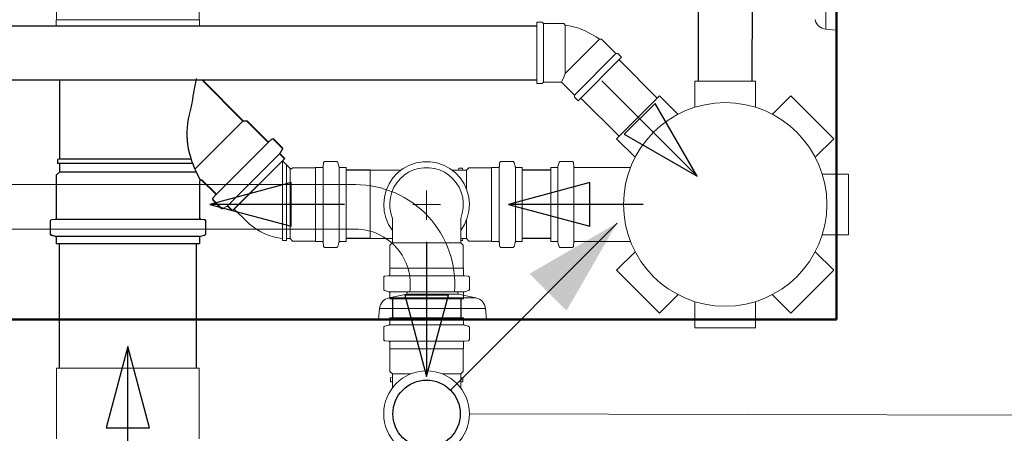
# Model space of a CAD drawing. Header units: millimetres. Extents: x 567 to 934, y -1 to 364.
# Tile 116 of 256: x 612.946 to 614.408, y 106.405 to 107.019. Entities that reach past the tile are written whole.
import ezdxf

# ---------------------------------------------------------------- set-up
doc = ezdxf.new("R2010")
doc.units = ezdxf.units.MM
doc.header["$MEASUREMENT"] = 0
for name, color, linetype, lineweight in [('A-WALL', 7, 'Continuous', 25), ('CV-Condutos', 14, 'Continuous', 25), ('CV-Indicação coluna', 14, 'Continuous', 13), ('CV-Sentido conduto', 14, 'Continuous', 30), ('Peças hidrossanitárias', 7, 'Continuous', 13), ('Simbolos', 14, 'Continuous', 20), ('Simbolos_int', 14, 'Continuous', 15), ('TQ-Condutos', 14, 'Continuous', 25), ('TQ-Sentido conduto', 14, 'Continuous', 30)]:
    doc.layers.add(name, color=color, linetype=linetype, lineweight=lineweight)

msp = doc.modelspace()

# ---------------------------------------------------------------- hatches: boundary and pattern name
at = {"layer": 'CV-Condutos', "linetype": 'Continuous'}
msp.add_hatch(color=11, dxfattribs=at).paths.add_polyline_path([(613.833, 106.717), (613.7031, 106.642), (613.758, 106.5871)])

# ---------------------------------------------------------------- linework, layer by layer
at = {"layer": 'A-WALL', "color": 8, "lineweight": 50}
for p, q in [((614.1591, 108.2342), (614.1591, 106.5742)), ((614.1591, 106.5742), (610.5591, 106.5742))]:
    msp.add_line(p, q, dxfattribs=at)
at = {"layer": 'CV-Condutos'}
for p, q in [((613.4995, 106.6047), (613.4995, 106.5764)), ((613.6009, 106.6047), (613.6009, 106.5764))]:
    msp.add_line(p, q, dxfattribs=at)
msp.add_lwpolyline([(613.5856, 106.4695), (613.833, 106.717)], dxfattribs=at)
msp.add_circle((613.5502, 106.4342), 0.05, dxfattribs=at)
at = {"layer": 'CV-Indicação coluna'}
msp.add_line((615.0759, 106.4313), (613.6138, 106.434), dxfattribs=at)
at = {"layer": 'CV-Sentido conduto'}
for p, q in [((613.5826, 106.6102), (613.5179, 106.6102)), ((613.5179, 106.6102), (613.5502, 106.4894)), ((613.5502, 106.4894), (613.5826, 106.6102))]:
    msp.add_line(p, q, dxfattribs=at)
msp.add_lwpolyline([(613.5502, 106.6894), (613.5502, 106.4894)], dxfattribs=at)
at = {"layer": 'Peças hidrossanitárias', "color": 8}
for p, q in [((614.1431, 107.1618), (614.1431, 107.0046)), ((614.1591, 107.0032), (614.1431, 107.0046)), ((612.0657, 106.7742), (613.4445, 106.7742)), ((613.4445, 106.7082), (612.0657, 106.7082)), ((613.4948, 106.6062), (613.5209, 106.6116)), ((613.6234, 106.6062), (613.4948, 106.6062)), ((613.5209, 106.6116), (613.5215, 106.6152)), ((613.5209, 106.6116), (613.5973, 106.6116)), ((613.5215, 106.6152), (613.5253, 106.6152)), ((613.5253, 106.6152), (613.5917, 106.6152)), ((613.5917, 106.6152), (613.5967, 106.6152)), ((613.5967, 106.6152), (613.5973, 106.6116)), ((613.5973, 106.6116), (613.6234, 106.6062)), ((613.4791, 106.5742), (613.4805, 106.5902)), ((613.4805, 106.5902), (613.6377, 106.5902)), ((613.6377, 106.5902), (613.6391, 106.5742))]:
    msp.add_line(p, q, dxfattribs=at)
for centre, radius, start, end in [((614.1447, 107.0225), 0.018, 191.5607, 265), ((613.4445, 106.6265), 0.1476, 355.5871, 90), ((613.4445, 106.6265), 0.0816, 352.0015, 90), ((613.4984, 106.5886), 0.018, 101.5607, 175), ((613.6198, 106.5886), 0.018, 5, 78.4393)]:
    msp.add_arc(centre, radius, start, end, dxfattribs=at)
at = {"layer": 'Simbolos'}
for p, q in [((613.0008, 107.0184), (613.0008, 107.123)), ((613.2128, 107.0184), (613.2128, 107.123)), ((613.0003, 107.0179), (613.0008, 107.0184)), ((613.0003, 107.0095), (613.0003, 107.0179)), ((613.2133, 107.0179), (613.2128, 107.0184)), ((613.2133, 107.0095), (613.2133, 107.0179)), ((613.7138, 107.0151), (613.7218, 107.0151)), ((613.7138, 106.9239), (613.7138, 107.0151)), ((613.7218, 107.0151), (613.7238, 107.0131)), ((613.7238, 107.0131), (613.7538, 107.0131)), ((613.7538, 107.0131), (613.7562, 107.0107)), ((613.8102, 106.9897), (613.8068, 106.9897)), ((613.8314, 106.9685), (613.8102, 106.9897)), ((613.8343, 106.9685), (613.8314, 106.9685)), ((613.8399, 106.9629), (613.8343, 106.9685)), ((613.7754, 106.8984), (613.8399, 106.9629)), ((613.0052, 106.8116), (613.0052, 106.9295)), ((613.0057, 106.8121), (613.0057, 106.9295)), ((613.2776, 106.8684), (613.2165, 106.9295)), ((613.2781, 106.8689), (613.2175, 106.9295)), ((613.7138, 106.9239), (613.7218, 106.9239)), ((613.7218, 106.9239), (613.7238, 106.9259)), ((613.7238, 106.9259), (613.7507, 106.9259)), ((613.7698, 106.9069), (613.7507, 106.9259)), ((613.9486, 106.9277), (613.9486, 106.8888)), ((613.9486, 106.9277), (614.0386, 106.9277)), ((614.0386, 106.9277), (614.0386, 106.8888)), ((613.7698, 106.904), (613.7698, 106.9069)), ((613.7754, 106.8984), (613.7698, 106.904)), ((613.8324, 106.8422), (613.8961, 106.9059)), ((613.8961, 106.9059), (613.9235, 106.8784)), ((614.0912, 106.9059), (614.0637, 106.8784)), ((614.0912, 106.9059), (614.1549, 106.8422)), ((613.2061, 106.7969), (613.2776, 106.8684)), ((613.2066, 106.7974), (613.2781, 106.8689)), ((613.2833, 106.8684), (613.2776, 106.8684)), ((613.2838, 106.8689), (613.2781, 106.8689)), ((613.3136, 106.838), (613.2833, 106.8684)), ((613.3141, 106.8385), (613.2838, 106.8689)), ((613.2376, 106.7594), (613.3149, 106.8367)), ((613.2381, 106.7599), (613.3154, 106.8372)), ((613.3204, 106.8413), (613.3163, 106.8379)), ((613.3209, 106.8418), (613.3168, 106.8384)), ((613.3355, 106.8288), (613.3231, 106.8412)), ((613.336, 106.8293), (613.3236, 106.8417)), ((613.8324, 106.8422), (613.8599, 106.8148)), ((614.1549, 106.8422), (614.1274, 106.8148)), ((613.3358, 106.8264), (613.3327, 106.821)), ((613.3363, 106.8269), (613.3332, 106.8215)), ((613.0052, 106.8116), (613.0022, 106.8113)), ((613.0022, 106.8054), (613.0022, 106.8113)), ((613.0057, 106.8121), (613.0027, 106.8118)), ((613.0027, 106.8059), (613.0027, 106.8118)), ((613.2005, 106.8116), (613.0052, 106.8116)), ((613.201, 106.8121), (613.0057, 106.8121)), ((613.2546, 106.7424), (613.3319, 106.8197)), ((613.2551, 106.7429), (613.3324, 106.8202)), ((613.2618, 106.7351), (613.3392, 106.8125)), ((613.2623, 106.7356), (613.3397, 106.813)), ((613.3392, 106.8125), (613.333, 106.8186)), ((613.3397, 106.813), (613.3335, 106.8191)), ((613.3478, 106.7982), (613.3364, 106.8096)), ((613.4167, 106.8083), (613.3992, 106.8083)), ((613.6782, 106.8083), (613.6607, 106.8083)), ((613.7488, 106.8083), (613.7663, 106.8083)), ((613.0003, 106.7879), (613.0052, 106.7928)), ((613.0008, 106.7884), (613.0057, 106.7933)), ((613.0052, 106.8052), (613.0022, 106.8054)), ((613.0057, 106.8057), (613.0027, 106.8059)), ((613.2027, 106.8052), (613.0052, 106.8052)), ((613.0052, 106.7928), (613.0052, 106.8052)), ((613.2079, 106.7928), (613.0052, 106.7928)), ((613.2032, 106.8057), (613.0057, 106.8057)), ((613.0057, 106.7933), (613.0057, 106.8057)), ((613.2084, 106.7933), (613.0057, 106.7933)), ((613.3513, 106.799), (613.3506, 106.7982)), ((613.3849, 106.799), (613.3513, 106.799)), ((613.3853, 106.7994), (613.3849, 106.799)), ((613.3947, 106.7994), (613.3853, 106.7994)), ((613.3972, 106.8064), (613.3967, 106.8012)), ((613.4186, 106.8068), (613.4202, 106.8008)), ((613.4308, 106.7994), (613.4221, 106.7994)), ((613.4308, 106.69), (613.4308, 106.7994)), ((613.5118, 106.7954), (613.4664, 106.7954)), ((613.6093, 106.7954), (613.5886, 106.7954)), ((613.5977, 106.7954), (613.598, 106.7984)), ((613.6038, 106.7984), (613.598, 106.7984)), ((613.6041, 106.7954), (613.6038, 106.7984)), ((613.6129, 106.799), (613.6093, 106.7954)), ((613.6465, 106.799), (613.6129, 106.799)), ((613.6469, 106.7994), (613.6465, 106.799)), ((613.6563, 106.7994), (613.6469, 106.7994)), ((613.6587, 106.8064), (613.6583, 106.8012)), ((613.6802, 106.8068), (613.6818, 106.8008)), ((613.6924, 106.7994), (613.6837, 106.7994)), ((613.6924, 106.7994), (613.6924, 106.69)), ((613.7346, 106.69), (613.7346, 106.7994)), ((613.7346, 106.7994), (613.7433, 106.7994)), ((613.7469, 106.8068), (613.7453, 106.8008)), ((613.7683, 106.8064), (613.7688, 106.8012)), ((613.7708, 106.7994), (613.8529, 106.7994)), ((613.0003, 106.7242), (613.0003, 106.7879)), ((613.0008, 106.7247), (613.0008, 106.7884)), ((613.2133, 106.7242), (613.2133, 106.7789)), ((613.2138, 106.7247), (613.2138, 106.7794)), ((613.2363, 106.7607), (613.2167, 106.7803)), ((613.2368, 106.7612), (613.2172, 106.7808)), ((614.1766, 106.7897), (614.1378, 106.7897)), ((614.1766, 106.7897), (614.1766, 106.6997)), ((613.233, 106.7539), (613.2364, 106.758)), ((613.2455, 106.7388), (613.2331, 106.7512)), ((613.2335, 106.7544), (613.2369, 106.7585)), ((613.246, 106.7393), (613.2336, 106.7517)), ((613.2479, 106.7385), (613.2533, 106.7416)), ((613.2484, 106.739), (613.2538, 106.7421)), ((613.2618, 106.7351), (613.2557, 106.7413)), ((613.2623, 106.7356), (613.2562, 106.7418)), ((613.2823, 106.7203), (613.2647, 106.7379)), ((612.9915, 106.7009), (612.9915, 106.7198)), ((612.992, 106.7014), (612.992, 106.7203)), ((612.9933, 106.7218), (612.9984, 106.7222)), ((612.9938, 106.7223), (612.9989, 106.7227)), ((613.0003, 106.7224), (613.2133, 106.7224)), ((613.0008, 106.7229), (613.2138, 106.7229)), ((613.2202, 106.7218), (613.2151, 106.7222)), ((613.2207, 106.7223), (613.2156, 106.7227)), ((613.2221, 106.7009), (613.2221, 106.7198)), ((613.2226, 106.7014), (613.2226, 106.7203)), ((613.4995, 106.6878), (613.4995, 106.7241)), ((613.6009, 106.6878), (613.6009, 106.7241)), ((612.9929, 106.6989), (612.9988, 106.6974)), ((612.9934, 106.6994), (612.9993, 106.6979)), ((613.0003, 106.697), (613.2133, 106.697)), ((613.0003, 106.6865), (613.0003, 106.6954)), ((613.0008, 106.6975), (613.2138, 106.6975)), ((613.0008, 106.687), (613.0008, 106.6959)), ((613.2133, 106.6865), (613.2133, 106.6954)), ((613.2138, 106.687), (613.2138, 106.6959)), ((613.2206, 106.6989), (613.2147, 106.6974)), ((613.2211, 106.6994), (613.2152, 106.6979)), ((613.3361, 106.694), (613.3364, 106.691)), ((613.3423, 106.691), (613.3364, 106.691)), ((613.3425, 106.694), (613.3423, 106.691)), ((613.3477, 106.694), (613.3425, 106.694)), ((613.3513, 106.6904), (613.3477, 106.694)), ((613.3849, 106.6904), (613.3513, 106.6904)), ((613.3853, 106.69), (613.3849, 106.6904)), ((613.3947, 106.69), (613.3853, 106.69)), ((613.4308, 106.69), (613.4221, 106.69)), ((613.4995, 106.694), (613.4664, 106.694)), ((613.6093, 106.694), (613.6009, 106.694)), ((613.6038, 106.691), (613.6009, 106.691)), ((613.6041, 106.694), (613.6038, 106.691)), ((613.6129, 106.6904), (613.6093, 106.694)), ((613.6465, 106.6904), (613.6129, 106.6904)), ((613.6469, 106.69), (613.6465, 106.6904)), ((613.6563, 106.69), (613.6469, 106.69)), ((613.6924, 106.69), (613.6837, 106.69)), ((613.7346, 106.69), (613.7433, 106.69)), ((613.7708, 106.69), (613.8529, 106.69)), ((614.1766, 106.6997), (614.1378, 106.6997)), ((613.0003, 106.6865), (613.2133, 106.6865)), ((613.0008, 106.687), (613.2138, 106.687)), ((613.3972, 106.6829), (613.3967, 106.6881)), ((613.4167, 106.6811), (613.3992, 106.6811)), ((613.4186, 106.6825), (613.4202, 106.6885)), ((613.4959, 106.6842), (613.4995, 106.6878)), ((613.4959, 106.6506), (613.4959, 106.6842)), ((613.6045, 106.6842), (613.6009, 106.6878)), ((613.6045, 106.6506), (613.6045, 106.6842)), ((613.6587, 106.6829), (613.6583, 106.6881)), ((613.6782, 106.6811), (613.6607, 106.6811)), ((613.6802, 106.6825), (613.6818, 106.6885)), ((613.7469, 106.6825), (613.7453, 106.6885)), ((613.7488, 106.6811), (613.7663, 106.6811)), ((613.7683, 106.6829), (613.7688, 106.6881)), ((613.8324, 106.6471), (613.8599, 106.6746)), ((614.1549, 106.6471), (614.1274, 106.6746)), ((613.4955, 106.6502), (613.4959, 106.6506)), ((613.4955, 106.6408), (613.4955, 106.6502)), ((613.6049, 106.6502), (613.6045, 106.6506)), ((613.6049, 106.6408), (613.6049, 106.6502)), ((613.8961, 106.5834), (613.8324, 106.6471)), ((614.1549, 106.6471), (614.0912, 106.5834)), ((613.4866, 106.6188), (613.4866, 106.6363)), ((613.4884, 106.6383), (613.4937, 106.6388)), ((613.612, 106.6383), (613.6067, 106.6388)), ((613.6138, 106.6188), (613.6138, 106.6363)), ((613.4881, 106.6169), (613.494, 106.6153)), ((613.6123, 106.6169), (613.6064, 106.6153)), ((613.4955, 106.6047), (613.4955, 106.6134)), ((613.6049, 106.6047), (613.4955, 106.6047)), ((613.6049, 106.6047), (613.6049, 106.6134)), ((613.8961, 106.5834), (613.9235, 106.6109)), ((614.0912, 106.5834), (614.0637, 106.6109)), ((613.9486, 106.5617), (613.9486, 106.6005)), ((614.0386, 106.5617), (614.0386, 106.6005)), ((613.4955, 106.5764), (613.6049, 106.5764)), ((613.4955, 106.5764), (613.4955, 106.5677)), ((613.6049, 106.5764), (613.6049, 106.5677)), ((613.4866, 106.5622), (613.4866, 106.5447)), ((613.4881, 106.5641), (613.494, 106.5657)), ((613.6123, 106.5641), (613.6064, 106.5657)), ((613.6138, 106.5622), (613.6138, 106.5447)), ((614.0386, 106.5617), (613.9486, 106.5617)), ((613.4884, 106.5427), (613.4937, 106.5422)), ((613.4955, 106.5402), (613.4955, 106.5309)), ((613.4955, 106.5309), (613.4959, 106.5305)), ((613.4959, 106.5305), (613.4959, 106.4969)), ((613.6049, 106.5309), (613.6045, 106.5305)), ((613.6045, 106.5305), (613.6045, 106.4969)), ((613.6049, 106.5402), (613.6049, 106.5309)), ((613.612, 106.5427), (613.6067, 106.5422)), ((613.0008, 106.3973), (613.0008, 106.502)), ((613.2128, 106.3973), (613.2128, 106.502)), ((613.4959, 106.4969), (613.4995, 106.4933)), ((613.4995, 106.4881), (613.4965, 106.4878)), ((613.4965, 106.4878), (613.4965, 106.4819)), ((613.4995, 106.4933), (613.4995, 106.4726)), ((613.6045, 106.4969), (613.6009, 106.4933)), ((613.6009, 106.4933), (613.6009, 106.4726)), ((613.6009, 106.4881), (613.6039, 106.4878)), ((613.6039, 106.4878), (613.6039, 106.4819)), ((613.4995, 106.4817), (613.4965, 106.4819)), ((613.6009, 106.4817), (613.6039, 106.4819))]:
    msp.add_line(p, q, dxfattribs=at)
for points in [[(613.8068, 106.9897), (613.8018, 106.9932), (613.7965, 106.9964), (613.7911, 106.9994), (613.7856, 107.002), (613.7799, 107.0044), (613.7741, 107.0064), (613.7682, 107.0082), (613.7622, 107.0096), (613.7562, 107.0107)], [(613.2082, 106.9309), (613.2072, 106.9257), (613.2062, 106.9206), (613.2052, 106.9154), (613.2043, 106.9103), (613.2034, 106.9051), (613.2025, 106.9), (613.2017, 106.8948), (613.2009, 106.8897)], [(613.2087, 106.9314), (613.2077, 106.9262), (613.2067, 106.9211), (613.2057, 106.9159), (613.2048, 106.9108), (613.2039, 106.9056), (613.203, 106.9005), (613.2022, 106.8953), (613.2014, 106.8902)], [(613.2009, 106.8897), (613.1991, 106.8836), (613.1976, 106.8774), (613.1964, 106.8712), (613.1954, 106.8649), (613.1948, 106.8585), (613.1945, 106.8522), (613.1944, 106.8458), (613.1947, 106.8395), (613.1953, 106.8332)], [(613.2014, 106.8902), (613.1996, 106.8841), (613.1981, 106.8779), (613.1969, 106.8717), (613.1959, 106.8654), (613.1953, 106.859), (613.195, 106.8527), (613.1949, 106.8463), (613.1952, 106.84), (613.1958, 106.8337)], [(613.3136, 106.838), (613.3139, 106.8378), (613.3142, 106.8376), (613.3145, 106.8375), (613.3148, 106.8374), (613.3151, 106.8374), (613.3155, 106.8375), (613.3158, 106.8376), (613.3161, 106.8377), (613.3163, 106.8379)], [(613.3141, 106.8385), (613.3144, 106.8383), (613.3147, 106.8381), (613.315, 106.838), (613.3153, 106.8379), (613.3156, 106.8379), (613.316, 106.838), (613.3163, 106.8381), (613.3166, 106.8382), (613.3168, 106.8384)], [(613.3231, 106.8412), (613.3228, 106.8414), (613.3225, 106.8415), (613.3222, 106.8417), (613.3219, 106.8417), (613.3216, 106.8418), (613.3213, 106.8417), (613.3209, 106.8416), (613.3206, 106.8415), (613.3204, 106.8413)], [(613.3236, 106.8417), (613.3233, 106.8419), (613.323, 106.842), (613.3227, 106.8422), (613.3224, 106.8422), (613.3221, 106.8423), (613.3218, 106.8422), (613.3214, 106.8421), (613.3211, 106.842), (613.3209, 106.8418)], [(613.1953, 106.8332), (613.1964, 106.827), (613.1978, 106.8209), (613.1995, 106.8149), (613.2013, 106.809), (613.2035, 106.8031), (613.2058, 106.7973), (613.2085, 106.7916), (613.2113, 106.7861), (613.2143, 106.7806)], [(613.1958, 106.8337), (613.1969, 106.8275), (613.1983, 106.8214), (613.2, 106.8154), (613.2018, 106.8095), (613.204, 106.8036), (613.2063, 106.7978), (613.209, 106.7921), (613.2118, 106.7866), (613.2148, 106.7811)], [(613.3332, 106.8215), (613.3331, 106.8213), (613.333, 106.821), (613.3329, 106.8207), (613.3329, 106.8204), (613.333, 106.8201), (613.3331, 106.8198), (613.3332, 106.8196), (613.3333, 106.8193), (613.3335, 106.8191)], [(613.3358, 106.8264), (613.3359, 106.8266), (613.336, 106.8269), (613.3361, 106.8272), (613.3361, 106.8275), (613.336, 106.8278), (613.3359, 106.828), (613.3358, 106.8283), (613.3357, 106.8285), (613.3355, 106.8288)], [(613.3363, 106.8269), (613.3364, 106.8271), (613.3365, 106.8274), (613.3366, 106.8277), (613.3366, 106.828), (613.3365, 106.8283), (613.3364, 106.8285), (613.3363, 106.8288), (613.3362, 106.829), (613.336, 106.8293)], [(613.3327, 106.821), (613.3326, 106.8208), (613.3325, 106.8205), (613.3324, 106.8202), (613.3324, 106.8199), (613.3325, 106.8196), (613.3326, 106.8193), (613.3327, 106.8191), (613.3328, 106.8188), (613.333, 106.8186)], [(613.3992, 106.8083), (613.3988, 106.8082), (613.3985, 106.8082), (613.3982, 106.808), (613.3979, 106.8078), (613.3977, 106.8076), (613.3975, 106.8074), (613.3973, 106.8071), (613.3972, 106.8068), (613.3972, 106.8064)], [(613.4186, 106.8068), (613.4185, 106.8071), (613.4184, 106.8073), (613.4182, 106.8075), (613.418, 106.8078), (613.4178, 106.8079), (613.4175, 106.8081), (613.4172, 106.8082), (613.417, 106.8082), (613.4167, 106.8083)], [(613.6607, 106.8083), (613.6604, 106.8082), (613.6601, 106.8082), (613.6598, 106.808), (613.6595, 106.8078), (613.6593, 106.8076), (613.6591, 106.8074), (613.6589, 106.8071), (613.6588, 106.8068), (613.6587, 106.8064)], [(613.6802, 106.8068), (613.6801, 106.8071), (613.6799, 106.8073), (613.6798, 106.8075), (613.6796, 106.8078), (613.6793, 106.8079), (613.6791, 106.8081), (613.6788, 106.8082), (613.6785, 106.8082), (613.6782, 106.8083)], [(613.7488, 106.8083), (613.7485, 106.8082), (613.7482, 106.8082), (613.748, 106.8081), (613.7477, 106.8079), (613.7475, 106.8078), (613.7473, 106.8075), (613.7471, 106.8073), (613.747, 106.8071), (613.7469, 106.8068)], [(613.7683, 106.8064), (613.7683, 106.8068), (613.7682, 106.8071), (613.768, 106.8074), (613.7678, 106.8076), (613.7675, 106.8078), (613.7673, 106.808), (613.767, 106.8082), (613.7667, 106.8082), (613.7663, 106.8083)], [(613.3478, 106.7982), (613.348, 106.798), (613.3483, 106.7978), (613.3487, 106.7977), (613.349, 106.7977), (613.3494, 106.7977), (613.3497, 106.7977), (613.35, 106.7978), (613.3503, 106.798), (613.3506, 106.7982)], [(613.3947, 106.7994), (613.395, 106.7994), (613.3953, 106.7995), (613.3956, 106.7996), (613.3959, 106.7998), (613.3962, 106.8), (613.3964, 106.8003), (613.3965, 106.8006), (613.3966, 106.8009), (613.3967, 106.8012)], [(613.4202, 106.8008), (613.4203, 106.8006), (613.4204, 106.8003), (613.4206, 106.8001), (613.4208, 106.7999), (613.421, 106.7997), (613.4213, 106.7996), (613.4216, 106.7994), (613.4218, 106.7994), (613.4221, 106.7994)], [(613.6009, 106.7241), (613.6033, 106.7317), (613.6047, 106.7395), (613.6048, 106.7474), (613.6039, 106.7552), (613.6018, 106.7629), (613.5986, 106.7701), (613.5944, 106.7769), (613.5893, 106.7829), (613.5834, 106.7881), (613.5768, 106.7925), (613.5696, 106.7958), (613.562, 106.7981), (613.5542, 106.7992), (613.5462, 106.7992), (613.5384, 106.7981), (613.5308, 106.7958), (613.5236, 106.7925), (613.517, 106.7881), (613.5111, 106.7829), (613.506, 106.7769), (613.5018, 106.7701), (613.4986, 106.7629), (613.4965, 106.7552), (613.4956, 106.7474), (613.4957, 106.7395), (613.4971, 106.7317), (613.4995, 106.7241)], [(613.6563, 106.7994), (613.6566, 106.7994), (613.6569, 106.7995), (613.6572, 106.7996), (613.6575, 106.7998), (613.6577, 106.8), (613.6579, 106.8003), (613.6581, 106.8006), (613.6582, 106.8009), (613.6583, 106.8012)], [(613.6818, 106.8008), (613.6819, 106.8006), (613.682, 106.8003), (613.6822, 106.8001), (613.6824, 106.7999), (613.6826, 106.7997), (613.6829, 106.7996), (613.6831, 106.7994), (613.6834, 106.7994), (613.6837, 106.7994)], [(613.7433, 106.7994), (613.7436, 106.7994), (613.7439, 106.7994), (613.7442, 106.7996), (613.7444, 106.7997), (613.7447, 106.7999), (613.7449, 106.8001), (613.745, 106.8003), (613.7452, 106.8006), (613.7453, 106.8008)], [(613.7688, 106.8012), (613.7688, 106.8009), (613.769, 106.8006), (613.7691, 106.8003), (613.7693, 106.8), (613.7696, 106.7998), (613.7698, 106.7996), (613.7701, 106.7995), (613.7705, 106.7994), (613.7708, 106.7994)], [(613.2167, 106.7803), (613.2165, 106.7804), (613.2163, 106.7806), (613.216, 106.7807), (613.2158, 106.7808), (613.2155, 106.7808), (613.2153, 106.7809), (613.215, 106.7808), (613.2147, 106.7808), (613.2145, 106.7807), (613.2143, 106.7806), (613.214, 106.7804), (613.2138, 106.7803), (613.2137, 106.7801), (613.2135, 106.7799), (613.2134, 106.7796), (613.2133, 106.7794), (613.2133, 106.7791), (613.2133, 106.7789)], [(613.2172, 106.7808), (613.217, 106.7809), (613.2168, 106.7811), (613.2165, 106.7812), (613.2163, 106.7813), (613.216, 106.7813), (613.2158, 106.7814), (613.2155, 106.7813), (613.2152, 106.7813), (613.215, 106.7812), (613.2148, 106.7811), (613.2145, 106.7809), (613.2143, 106.7808), (613.2142, 106.7806), (613.214, 106.7804), (613.2139, 106.7801), (613.2138, 106.7799), (613.2138, 106.7796), (613.2138, 106.7794)], [(613.233, 106.7539), (613.2328, 106.7537), (613.2327, 106.7534), (613.2326, 106.753), (613.2325, 106.7527), (613.2326, 106.7524), (613.2326, 106.7521), (613.2327, 106.7518), (613.2329, 106.7515), (613.2331, 106.7512)], [(613.2335, 106.7544), (613.2333, 106.7542), (613.2332, 106.7539), (613.2331, 106.7535), (613.233, 106.7532), (613.2331, 106.7529), (613.2331, 106.7526), (613.2332, 106.7523), (613.2334, 106.752), (613.2336, 106.7517)], [(613.2364, 106.758), (613.2366, 106.7582), (613.2367, 106.7585), (613.2368, 106.7588), (613.2369, 106.7592), (613.2368, 106.7595), (613.2368, 106.7598), (613.2367, 106.7601), (613.2365, 106.7604), (613.2363, 106.7607)], [(613.2369, 106.7585), (613.2371, 106.7587), (613.2372, 106.759), (613.2373, 106.7593), (613.2374, 106.7597), (613.2373, 106.76), (613.2373, 106.7603), (613.2372, 106.7606), (613.237, 106.7609), (613.2368, 106.7612)], [(613.2455, 106.7388), (613.2457, 106.7386), (613.246, 106.7385), (613.2463, 106.7384), (613.2465, 106.7383), (613.2468, 106.7382), (613.2471, 106.7382), (613.2474, 106.7383), (613.2477, 106.7384), (613.2479, 106.7385)], [(613.246, 106.7393), (613.2462, 106.7391), (613.2465, 106.739), (613.2468, 106.7389), (613.247, 106.7388), (613.2473, 106.7387), (613.2476, 106.7387), (613.2479, 106.7388), (613.2482, 106.7389), (613.2484, 106.739)], [(613.2557, 106.7413), (613.2555, 106.7415), (613.2552, 106.7416), (613.2549, 106.7417), (613.2547, 106.7418), (613.2544, 106.7419), (613.2541, 106.7418), (613.2538, 106.7418), (613.2535, 106.7417), (613.2533, 106.7416)], [(613.2562, 106.7418), (613.256, 106.742), (613.2557, 106.7421), (613.2554, 106.7422), (613.2552, 106.7423), (613.2549, 106.7424), (613.2546, 106.7423), (613.2543, 106.7423), (613.254, 106.7422), (613.2538, 106.7421)], [(612.9933, 106.7218), (612.993, 106.7217), (612.9927, 106.7216), (612.9924, 106.7214), (612.9921, 106.7212), (612.9919, 106.721), (612.9917, 106.7207), (612.9916, 106.7204), (612.9915, 106.7201), (612.9915, 106.7198)], [(612.9938, 106.7223), (612.9935, 106.7222), (612.9932, 106.7221), (612.9929, 106.7219), (612.9926, 106.7217), (612.9924, 106.7215), (612.9922, 106.7212), (612.9921, 106.7209), (612.992, 106.7206), (612.992, 106.7203)], [(612.9984, 106.7222), (612.9988, 106.7223), (612.9991, 106.7224), (612.9994, 106.7225), (612.9996, 106.7227), (612.9998, 106.723), (613, 106.7232), (613.0002, 106.7235), (613.0002, 106.7239), (613.0003, 106.7242)], [(612.9989, 106.7227), (612.9993, 106.7228), (612.9996, 106.7229), (612.9999, 106.723), (613.0001, 106.7232), (613.0003, 106.7235), (613.0005, 106.7237), (613.0007, 106.724), (613.0007, 106.7244), (613.0008, 106.7247)], [(613.2133, 106.7242), (613.2133, 106.7239), (613.2134, 106.7235), (613.2135, 106.7232), (613.2137, 106.723), (613.2139, 106.7227), (613.2142, 106.7225), (613.2145, 106.7224), (613.2148, 106.7223), (613.2151, 106.7222)], [(613.2138, 106.7247), (613.2138, 106.7244), (613.2139, 106.724), (613.214, 106.7237), (613.2142, 106.7235), (613.2144, 106.7232), (613.2147, 106.723), (613.215, 106.7229), (613.2153, 106.7228), (613.2156, 106.7227)], [(613.2221, 106.7198), (613.222, 106.7201), (613.222, 106.7204), (613.2218, 106.7207), (613.2216, 106.721), (613.2214, 106.7212), (613.2212, 106.7214), (613.2209, 106.7216), (613.2206, 106.7217), (613.2202, 106.7218)], [(613.2226, 106.7203), (613.2225, 106.7206), (613.2225, 106.7209), (613.2223, 106.7212), (613.2221, 106.7215), (613.2219, 106.7217), (613.2217, 106.7219), (613.2214, 106.7221), (613.2211, 106.7222), (613.2207, 106.7223)], [(613.2823, 106.7203), (613.2873, 106.7157), (613.2926, 106.7115), (613.2982, 106.7077), (613.304, 106.7043), (613.3101, 106.7013), (613.3164, 106.6988), (613.3229, 106.6967), (613.3294, 106.6951), (613.3361, 106.694)], [(612.9915, 106.7009), (612.9915, 106.7006), (612.9915, 106.7003), (612.9916, 106.7), (612.9918, 106.6998), (612.992, 106.6995), (612.9922, 106.6993), (612.9924, 106.6992), (612.9927, 106.699), (612.9929, 106.6989)], [(612.992, 106.7014), (612.992, 106.7011), (612.992, 106.7008), (612.9921, 106.7005), (612.9923, 106.7003), (612.9925, 106.7), (612.9927, 106.6998), (612.9929, 106.6997), (612.9932, 106.6995), (612.9934, 106.6994)], [(613.0003, 106.6954), (613.0002, 106.6957), (613.0002, 106.696), (613.0001, 106.6963), (612.9999, 106.6965), (612.9998, 106.6968), (612.9995, 106.697), (612.9993, 106.6971), (612.9991, 106.6973), (612.9988, 106.6974)], [(613.0008, 106.6959), (613.0007, 106.6962), (613.0007, 106.6965), (613.0006, 106.6968), (613.0004, 106.697), (613.0003, 106.6973), (613, 106.6975), (612.9998, 106.6976), (612.9996, 106.6978), (612.9993, 106.6979)], [(613.2147, 106.6974), (613.2145, 106.6973), (613.2142, 106.6971), (613.214, 106.697), (613.2138, 106.6968), (613.2136, 106.6965), (613.2134, 106.6963), (613.2133, 106.696), (613.2133, 106.6957), (613.2133, 106.6954)], [(613.2152, 106.6979), (613.215, 106.6978), (613.2147, 106.6976), (613.2145, 106.6975), (613.2143, 106.6973), (613.2141, 106.697), (613.2139, 106.6968), (613.2138, 106.6965), (613.2138, 106.6962), (613.2138, 106.6959)], [(613.2206, 106.6989), (613.2209, 106.699), (613.2211, 106.6992), (613.2213, 106.6993), (613.2216, 106.6995), (613.2217, 106.6998), (613.2219, 106.7), (613.222, 106.7003), (613.222, 106.7006), (613.2221, 106.7009)], [(613.2211, 106.6994), (613.2214, 106.6995), (613.2216, 106.6997), (613.2218, 106.6998), (613.2221, 106.7), (613.2222, 106.7003), (613.2224, 106.7005), (613.2225, 106.7008), (613.2225, 106.7011), (613.2226, 106.7014)], [(613.3967, 106.6881), (613.3966, 106.6885), (613.3965, 106.6888), (613.3964, 106.6891), (613.3962, 106.6893), (613.3959, 106.6895), (613.3956, 106.6897), (613.3953, 106.6899), (613.395, 106.6899), (613.3947, 106.69)], [(613.4221, 106.69), (613.4218, 106.6899), (613.4216, 106.6899), (613.4213, 106.6898), (613.421, 106.6896), (613.4208, 106.6895), (613.4206, 106.6892), (613.4204, 106.689), (613.4203, 106.6888), (613.4202, 106.6885)], [(613.6583, 106.6881), (613.6582, 106.6885), (613.6581, 106.6888), (613.6579, 106.6891), (613.6577, 106.6893), (613.6575, 106.6895), (613.6572, 106.6897), (613.6569, 106.6899), (613.6566, 106.6899), (613.6563, 106.69)], [(613.6837, 106.69), (613.6834, 106.6899), (613.6831, 106.6899), (613.6829, 106.6898), (613.6826, 106.6896), (613.6824, 106.6895), (613.6822, 106.6892), (613.682, 106.689), (613.6819, 106.6888), (613.6818, 106.6885)], [(613.7453, 106.6885), (613.7452, 106.6888), (613.745, 106.689), (613.7449, 106.6892), (613.7447, 106.6895), (613.7444, 106.6896), (613.7442, 106.6898), (613.7439, 106.6899), (613.7436, 106.6899), (613.7433, 106.69)], [(613.7708, 106.69), (613.7705, 106.6899), (613.7701, 106.6899), (613.7698, 106.6897), (613.7696, 106.6895), (613.7693, 106.6893), (613.7691, 106.6891), (613.769, 106.6888), (613.7688, 106.6885), (613.7688, 106.6881)], [(613.3972, 106.6829), (613.3972, 106.6826), (613.3973, 106.6823), (613.3975, 106.682), (613.3977, 106.6817), (613.3979, 106.6815), (613.3982, 106.6813), (613.3985, 106.6812), (613.3988, 106.6811), (613.3992, 106.6811)], [(613.4167, 106.6811), (613.417, 106.6811), (613.4172, 106.6811), (613.4175, 106.6813), (613.4178, 106.6814), (613.418, 106.6816), (613.4182, 106.6818), (613.4184, 106.682), (613.4185, 106.6823), (613.4186, 106.6825)], [(613.6587, 106.6829), (613.6588, 106.6826), (613.6589, 106.6823), (613.6591, 106.682), (613.6593, 106.6817), (613.6595, 106.6815), (613.6598, 106.6813), (613.6601, 106.6812), (613.6604, 106.6811), (613.6607, 106.6811)], [(613.6782, 106.6811), (613.6785, 106.6811), (613.6788, 106.6811), (613.6791, 106.6813), (613.6793, 106.6814), (613.6796, 106.6816), (613.6798, 106.6818), (613.6799, 106.682), (613.6801, 106.6823), (613.6802, 106.6825)], [(613.7469, 106.6825), (613.747, 106.6823), (613.7471, 106.682), (613.7473, 106.6818), (613.7475, 106.6816), (613.7477, 106.6814), (613.748, 106.6813), (613.7482, 106.6811), (613.7485, 106.6811), (613.7488, 106.6811)], [(613.7663, 106.6811), (613.7667, 106.6811), (613.767, 106.6812), (613.7673, 106.6813), (613.7675, 106.6815), (613.7678, 106.6817), (613.768, 106.682), (613.7682, 106.6823), (613.7683, 106.6826), (613.7683, 106.6829)], [(613.4884, 106.6383), (613.4881, 106.6383), (613.4878, 106.6382), (613.4875, 106.638), (613.4872, 106.6378), (613.487, 106.6376), (613.4868, 106.6373), (613.4867, 106.637), (613.4866, 106.6367), (613.4866, 106.6363)], [(613.4937, 106.6388), (613.494, 106.6389), (613.4943, 106.639), (613.4946, 106.6391), (613.4949, 106.6393), (613.4951, 106.6396), (613.4953, 106.6399), (613.4954, 106.6402), (613.4955, 106.6405), (613.4955, 106.6408)], [(613.6049, 106.6408), (613.6049, 106.6405), (613.605, 106.6402), (613.6051, 106.6399), (613.6053, 106.6396), (613.6055, 106.6393), (613.6058, 106.6391), (613.6061, 106.639), (613.6064, 106.6389), (613.6067, 106.6388)], [(613.6138, 106.6363), (613.6138, 106.6367), (613.6137, 106.637), (613.6136, 106.6373), (613.6134, 106.6376), (613.6132, 106.6378), (613.6129, 106.638), (613.6126, 106.6382), (613.6123, 106.6383), (613.612, 106.6383)], [(613.4866, 106.6188), (613.4866, 106.6185), (613.4867, 106.6182), (613.4868, 106.618), (613.4869, 106.6177), (613.4871, 106.6175), (613.4873, 106.6173), (613.4876, 106.6171), (613.4878, 106.617), (613.4881, 106.6169)], [(613.6123, 106.6169), (613.6126, 106.617), (613.6129, 106.6171), (613.6131, 106.6173), (613.6133, 106.6175), (613.6135, 106.6177), (613.6136, 106.618), (613.6137, 106.6182), (613.6138, 106.6185), (613.6138, 106.6188)], [(613.4955, 106.6134), (613.4955, 106.6137), (613.4954, 106.6139), (613.4953, 106.6142), (613.4952, 106.6145), (613.495, 106.6147), (613.4948, 106.6149), (613.4946, 106.6151), (613.4943, 106.6152), (613.494, 106.6153)], [(613.6064, 106.6153), (613.6061, 106.6152), (613.6059, 106.6151), (613.6056, 106.6149), (613.6054, 106.6147), (613.6052, 106.6145), (613.6051, 106.6142), (613.605, 106.6139), (613.6049, 106.6137), (613.6049, 106.6134)], [(613.4881, 106.5641), (613.4878, 106.564), (613.4876, 106.5639), (613.4873, 106.5637), (613.4871, 106.5635), (613.4869, 106.5633), (613.4868, 106.563), (613.4867, 106.5628), (613.4866, 106.5625), (613.4866, 106.5622)], [(613.494, 106.5657), (613.4943, 106.5658), (613.4946, 106.566), (613.4948, 106.5661), (613.495, 106.5663), (613.4952, 106.5666), (613.4953, 106.5668), (613.4954, 106.5671), (613.4955, 106.5674), (613.4955, 106.5677)], [(613.6049, 106.5677), (613.6049, 106.5674), (613.605, 106.5671), (613.6051, 106.5668), (613.6052, 106.5666), (613.6054, 106.5663), (613.6056, 106.5661), (613.6059, 106.566), (613.6061, 106.5658), (613.6064, 106.5657)], [(613.6138, 106.5622), (613.6138, 106.5625), (613.6137, 106.5628), (613.6136, 106.563), (613.6135, 106.5633), (613.6133, 106.5635), (613.6131, 106.5637), (613.6129, 106.5639), (613.6126, 106.564), (613.6123, 106.5641)], [(613.4866, 106.5447), (613.4866, 106.5443), (613.4867, 106.544), (613.4868, 106.5437), (613.487, 106.5435), (613.4872, 106.5432), (613.4875, 106.543), (613.4878, 106.5428), (613.4881, 106.5427), (613.4884, 106.5427)], [(613.612, 106.5427), (613.6123, 106.5427), (613.6126, 106.5428), (613.6129, 106.543), (613.6132, 106.5432), (613.6134, 106.5435), (613.6136, 106.5437), (613.6137, 106.544), (613.6138, 106.5443), (613.6138, 106.5447)], [(613.4955, 106.5402), (613.4955, 106.5405), (613.4954, 106.5409), (613.4953, 106.5412), (613.4951, 106.5414), (613.4949, 106.5417), (613.4946, 106.5419), (613.4943, 106.542), (613.494, 106.5422), (613.4937, 106.5422)], [(613.6067, 106.5422), (613.6064, 106.5422), (613.6061, 106.542), (613.6058, 106.5419), (613.6055, 106.5417), (613.6053, 106.5414), (613.6051, 106.5412), (613.605, 106.5409), (613.6049, 106.5405), (613.6049, 106.5402)]]:
    msp.add_lwpolyline(points, dxfattribs=at)
for centre, radius in [((613.9936, 106.7447), 0.151), ((613.5502, 106.4342), 0.0636)]:
    msp.add_circle(centre, radius, dxfattribs=at)
at = {"layer": 'Simbolos_int'}
for p, q in [((613.2128, 107.0184), (613.0008, 107.0184)), ((613.7238, 107.0131), (613.7238, 106.9259)), ((613.7562, 106.9391), (613.7562, 107.0107)), ((613.8068, 106.9897), (613.7562, 106.9391)), ((613.7698, 106.9069), (613.8314, 106.9685)), ((613.7562, 106.9391), (613.7538, 106.9333)), ((613.7538, 106.9333), (613.7507, 106.9259)), ((613.3364, 106.8096), (613.2647, 106.7379)), ((613.3361, 106.694), (613.3361, 106.8094)), ((613.3425, 106.694), (613.3425, 106.8035)), ((613.3477, 106.694), (613.3477, 106.7983)), ((613.3853, 106.69), (613.3853, 106.7994)), ((613.3965, 106.69), (613.3965, 106.7994)), ((613.4206, 106.69), (613.4206, 106.7994)), ((613.4664, 106.7954), (613.4664, 106.694)), ((613.6093, 106.7954), (613.6093, 106.7681)), ((613.6465, 106.799), (613.6465, 106.6904)), ((613.6581, 106.7994), (613.6581, 106.69)), ((613.6822, 106.7994), (613.6822, 106.69)), ((613.7449, 106.69), (613.7449, 106.7994)), ((613.7689, 106.69), (613.7689, 106.7994)), ((613.5502, 106.7221), (613.5502, 106.7652)), ((613.5709, 106.7447), (613.5297, 106.7447)), ((613.5502, 106.7447), (613.5502, 106.7221)), ((613.6093, 106.694), (613.6093, 106.7212)), ((613.4995, 106.6878), (613.6009, 106.6878)), ((613.4955, 106.6502), (613.6049, 106.6502)), ((613.6049, 106.639), (613.4955, 106.639)), ((613.6049, 106.6149), (613.4955, 106.6149)), ((613.4955, 106.5661), (613.6049, 106.5661)), ((613.4955, 106.5421), (613.6049, 106.5421)), ((613.4959, 106.5305), (613.6045, 106.5305)), ((613.2128, 106.502), (613.0008, 106.502)), ((613.4995, 106.4933), (613.5267, 106.4933)), ((613.6009, 106.4933), (613.5737, 106.4933))]:
    msp.add_line(p, q, dxfattribs=at)
msp.add_lwpolyline([(613.6009, 106.7063), (613.6065, 106.7151), (613.6106, 106.7247), (613.613, 106.7348), (613.6138, 106.7453), (613.6128, 106.7557), (613.6102, 106.7658), (613.6059, 106.7753), (613.6002, 106.784), (613.5931, 106.7916), (613.5848, 106.798), (613.5756, 106.803), (613.5657, 106.8063), (613.5554, 106.808), (613.545, 106.808), (613.5347, 106.8063), (613.5248, 106.803), (613.5156, 106.798), (613.5073, 106.7916), (613.5002, 106.784), (613.4945, 106.7753), (613.4902, 106.7658), (613.4876, 106.7557), (613.4866, 106.7453), (613.4874, 106.7348), (613.4898, 106.7247), (613.4939, 106.7151), (613.4995, 106.7063)], dxfattribs=at)
at = {"layer": 'TQ-Condutos'}
for p, q in [((613.9538, 106.9277), (613.9591, 109.7654)), ((614.0338, 106.9277), (614.0391, 109.7654)), ((611.3501, 107.0095), (613.7138, 107.0095)), ((613.836, 106.9589), (613.8925, 106.9023)), ((611.3501, 106.9295), (613.7138, 106.9295)), ((613.7794, 106.9024), (613.836, 106.8458)), ((613.4664, 106.7954), (613.4308, 106.7954)), ((613.7346, 106.7954), (613.6924, 106.7954)), ((613.4664, 106.694), (613.4308, 106.694)), ((613.7346, 106.694), (613.6924, 106.694)), ((613.0052, 106.502), (613.0052, 106.6865)), ((613.2084, 106.502), (613.2084, 106.6865))]:
    msp.add_line(p, q, dxfattribs=at)
at = {"layer": 'TQ-Sentido conduto'}
for p, q in [((613.8894, 106.8946), (613.8437, 106.8489)), ((613.9519, 106.7864), (613.8894, 106.8946)), ((613.8437, 106.8489), (613.9519, 106.7864)), ((613.3492, 106.777), (613.2285, 106.7447)), ((613.3492, 106.7123), (613.3492, 106.777)), ((613.7927, 106.777), (613.6719, 106.7447)), ((613.7927, 106.7123), (613.7927, 106.777)), ((613.2285, 106.7447), (613.3492, 106.7123)), ((613.6719, 106.7447), (613.7927, 106.7123)), ((613.1068, 106.5342), (613.0744, 106.4134)), ((613.1391, 106.4134), (613.1068, 106.5342)), ((613.0744, 106.4134), (613.1391, 106.4134))]:
    msp.add_line(p, q, dxfattribs=at)
for points in [[(613.8105, 106.9278), (613.9519, 106.7864)], [(613.4285, 106.7447), (613.2285, 106.7447)], [(613.8719, 106.7447), (613.6719, 106.7447)], [(613.1068, 106.3342), (613.1068, 106.5342)]]:
    msp.add_lwpolyline(points, dxfattribs=at)

doc.saveas('drawing.dxf')
